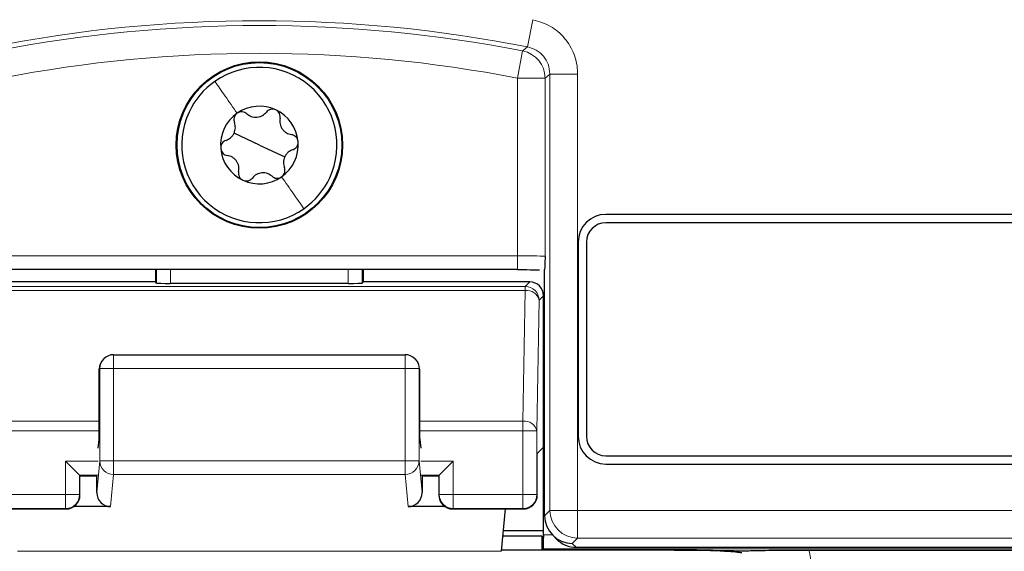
# Paper-space layout 'Blatt3' of a CAD drawing. Header units: millimetres. Extents: x 5 to 418, y 2 to 292.
# Tile 16 of 50: x 85.12 to 96.97, y 210.67 to 217.06. Entities that reach past the tile are written whole.
import ezdxf

# ---------------------------------------------------------------- set-up
doc = ezdxf.new("R2010")
doc.units = ezdxf.units.MM

psp = doc.layouts.new('Blatt3')

# ---------------------------------------------------------------- linework, layer by layer
at = {"color": 7, "linetype": 'Continuous', "lineweight": 18}
for p, q in [((91.2969, 217.0552), (91.2324, 216.7283)), ((91.173, 216.6804), (91.1095, 216.3532)), ((91.1095, 216.3532), (91.4427, 216.3532)), ((91.1095, 214.2188), (91.1095, 216.3532)), ((91.4427, 216.3532), (91.4427, 214.2102)), ((91.8344, 216.4013), (91.5011, 216.4013)), ((91.5011, 211.1598), (91.5011, 216.4013)), ((91.8344, 216.4013), (91.8344, 211.1598)), ((84.9042, 214.2188), (91.1095, 214.2188)), ((91.1095, 214.0521), (91.1095, 214.2188)), ((86.7707, 213.8899), (86.7707, 214.0521)), ((86.9373, 214.0521), (86.9373, 213.887)), ((89.0764, 213.887), (89.0764, 214.0521)), ((89.243, 214.0521), (89.243, 213.8899)), ((91.2038, 213.8504), (91.2579, 213.9045)), ((84.8099, 213.8504), (91.2038, 213.8504)), ((84.8099, 213.8016), (91.2038, 213.8016)), ((91.1764, 212.2313), (91.2038, 213.8016)), ((91.2038, 213.8016), (91.2038, 213.8504)), ((91.4245, 213.7378), (91.3704, 213.6837)), ((91.3704, 213.6837), (91.343, 212.1135)), ((86.254, 212.8629), (86.254, 213.0296)), ((89.7597, 212.8629), (89.7597, 213.0296)), ((86.0873, 212.8629), (86.0815, 212.8571)), ((86.0873, 211.7542), (86.0873, 212.8629)), ((86.0873, 212.8629), (86.254, 212.8629)), ((86.254, 212.8629), (86.254, 211.7542)), ((89.7597, 212.8629), (86.254, 212.8629)), ((89.7597, 211.7542), (89.7597, 212.8629)), ((89.7597, 212.8629), (89.9264, 212.8629)), ((89.9264, 212.8629), (89.9264, 211.7542)), ((89.9322, 212.8571), (89.9264, 212.8629)), ((84.8373, 212.2313), (86.0815, 212.2313)), ((89.9322, 212.2313), (91.1764, 212.2313)), ((91.1764, 212.1135), (91.1764, 212.2313)), ((84.8373, 212.1135), (86.0812, 212.1135)), ((89.9325, 212.1135), (91.1764, 212.1135)), ((91.1764, 211.3492), (91.1764, 212.1135)), ((91.343, 212.1135), (91.1764, 212.1135)), ((91.343, 212.1135), (91.343, 211.3492)), ((85.6764, 211.3492), (85.6764, 211.7492)), ((86.0669, 211.7492), (85.6764, 211.7492)), ((86.0506, 211.373), (86.0873, 211.7542)), ((86.0873, 211.7542), (86.254, 211.7542)), ((86.254, 211.7542), (89.7597, 211.7542)), ((86.254, 211.5902), (86.254, 211.7542)), ((89.7597, 211.7542), (89.9264, 211.7542)), ((89.7597, 211.5902), (89.7597, 211.7542)), ((89.9264, 211.7542), (89.9631, 211.373)), ((90.3373, 211.7492), (89.9468, 211.7492)), ((90.3373, 211.7492), (90.3373, 211.3492)), ((85.843, 211.5825), (85.843, 211.3492)), ((86.064, 211.5825), (85.843, 211.5825)), ((86.254, 211.5902), (86.2168, 211.2042)), ((89.7597, 211.5902), (86.254, 211.5902)), ((89.7969, 211.2042), (89.7597, 211.5902)), ((90.1707, 211.5825), (89.9496, 211.5825)), ((90.1707, 211.3492), (90.1707, 211.5825)), ((84.8373, 211.3492), (85.6764, 211.3492)), ((85.6764, 211.1825), (85.6764, 211.3492)), ((85.843, 211.3492), (85.6764, 211.3492)), ((85.843, 211.3492), (85.8494, 211.3428)), ((90.1643, 211.3428), (90.1707, 211.3492)), ((90.3373, 211.3492), (90.1707, 211.3492)), ((90.3373, 211.3492), (90.3373, 211.1825)), ((90.3373, 211.3492), (91.1764, 211.3492)), ((91.343, 211.3492), (91.1764, 211.3492)), ((91.1764, 211.1825), (91.1764, 211.3492)), ((91.343, 211.3492), (91.3494, 211.3428)), ((84.8373, 211.1825), (85.6764, 211.1825)), ((85.6827, 211.1762), (85.6764, 211.1825)), ((90.3373, 211.1825), (90.3309, 211.1762)), ((90.3373, 211.1825), (91.1764, 211.1825)), ((91.1827, 211.1762), (91.1764, 211.1825)), ((91.437, 211.0957), (91.5011, 211.1598)), ((91.5011, 211.1598), (91.8344, 211.1598)), ((91.8344, 211.1598), (98.1793, 211.1598)), ((91.8344, 210.8265), (91.8344, 211.1598)), ((91.4245, 210.8638), (91.5311, 210.8638)), ((91.8344, 210.8265), (91.7704, 210.7625)), ((98.1793, 210.8265), (91.8344, 210.8265)), ((90.9156, 210.6677), (85.0981, 210.6677)), ((98.3735, 210.6971), (91.4217, 210.6971)), ((91.7704, 210.7625), (91.8171, 210.7159))]:
    psp.add_line(p, q, dxfattribs=at)
at = {"color": 7, "linetype": 'Continuous', "lineweight": 25}
for p, q in [((88.0068, 215.5492), (87.7022, 215.6913)), ((88.0068, 215.5492), (88.3115, 215.407)), ((98.1735, 214.7159), (92.1735, 214.7159)), ((98.1735, 214.6159), (92.1735, 214.6159)), ((91.8402, 214.3825), (91.8402, 212.0492)), ((91.9402, 214.3825), (91.9402, 212.0492)), ((91.1095, 214.0521), (84.9042, 214.0521)), ((86.7561, 214.0521), (86.7561, 213.9045)), ((89.2576, 213.9045), (89.2576, 214.0521)), ((91.437, 211.0959), (91.437, 214.0528)), ((86.7561, 213.9045), (84.7558, 213.9045)), ((86.7707, 213.8899), (86.7561, 213.9045)), ((89.0764, 213.887), (86.9373, 213.887)), ((89.2576, 213.9045), (89.243, 213.8899)), ((91.2579, 213.9045), (89.2576, 213.9045)), ((91.4245, 211.9184), (91.4245, 213.7378)), ((86.254, 213.0296), (89.7597, 213.0296)), ((86.1361, 212.9808), (86.1311, 212.9758)), ((89.8826, 212.9758), (89.8776, 212.9808)), ((86.0815, 212.176), (86.0815, 212.8571)), ((89.9322, 212.8571), (89.9322, 212.176)), ((86.0669, 211.907), (86.079, 212.0112)), ((89.9347, 212.0112), (89.9468, 211.907)), ((91.4245, 211.9184), (91.3494, 211.8433)), ((91.3494, 211.3428), (91.3494, 211.8433)), ((91.4245, 210.8638), (91.4245, 211.9184)), ((85.6764, 211.7492), (85.843, 211.5825)), ((90.1707, 211.5825), (90.3373, 211.7492)), ((92.1735, 211.8159), (98.1735, 211.8159)), ((92.1735, 211.7159), (98.1735, 211.7159)), ((85.843, 211.5825), (85.8494, 211.5762)), ((85.8494, 211.3428), (85.8494, 211.5762)), ((86.0518, 211.5703), (85.8494, 211.5703)), ((86.0506, 211.373), (86.0506, 211.5703)), ((90.1643, 211.5703), (89.9619, 211.5703)), ((89.9631, 211.5703), (89.9631, 211.373)), ((90.1707, 211.5825), (90.1643, 211.5762)), ((90.1643, 211.5762), (90.1643, 211.3428)), ((84.8309, 211.1762), (85.6827, 211.1762)), ((86.2168, 211.2042), (85.7751, 211.2042)), ((90.2386, 211.2042), (89.7969, 211.2042)), ((90.3309, 211.1762), (91.1827, 211.1762)), ((90.9646, 211.1762), (90.9156, 210.6677)), ((91.437, 211.0957), (91.437, 211.0959)), ((90.9395, 210.9156), (91.4245, 210.9156)), ((91.4071, 210.851), (90.9333, 210.851)), ((91.4071, 210.6825), (91.4071, 210.851)), ((91.4245, 210.8336), (91.4071, 210.851)), ((91.4245, 210.8336), (91.4246, 210.8336)), ((91.5346, 210.8602), (91.5813, 210.8135)), ((91.4071, 210.6825), (90.9171, 210.6825)), ((91.4217, 210.6971), (91.4071, 210.6825)), ((92.9959, 210.6825), (91.4071, 210.6825)), ((91.8171, 210.7159), (98.5069, 210.7159)), ((94.6153, 210.6825), (98.3735, 210.6825))]:
    psp.add_line(p, q, dxfattribs=at)
at = {"color": 7, "linetype": 'Continuous', "lineweight": 18, "flags": 128}
for points in [[(91.173, 216.6804), (91.1848, 216.6899), (91.2324, 216.7283)], [(91.5011, 216.4013), (91.472, 216.3773), (91.4427, 216.3532)]]:
    psp.add_lwpolyline(points, dxfattribs=at)
at = {"color": 7, "linetype": 'Continuous', "lineweight": 25}
for radius in [1, 0.9907]:
    psp.add_circle((88.0068, 215.5492), radius, dxfattribs=at)
at = {"color": 7, "linetype": 'Continuous', "lineweight": 18}
for centre, radius, start, end in [((88.0068, 200.3825), 16.6609, 78.83718, 101.16282), ((88.0068, 200.3825), 16.6026, 79.00614, 100.99386), ((88.0068, 200.3825), 16.2693, 79.00614, 100.99386), ((91.1093, 216.3531), 0.3334, 0.01615, 78.98999), ((91.2037, 213.6837), 0.1667, 0.02044, 89.97956), ((91.2228, 213.6517), 0.1511, 12.23793, 97.22506), ((86.2539, 212.863), 0.1666, 135.00151, 180.01956), ((89.7598, 212.863), 0.1666, 359.98044, 44.99849), ((91.1954, 212.0815), 0.1511, 12.23793, 97.22506), ((86.2533, 211.7561), 0.1659, 180.67094, 270.24638), ((89.7604, 211.7561), 0.1659, 269.75362, 359.32906), ((85.6763, 211.3492), 0.1667, 270.02044, 359.97956), ((90.3374, 211.3492), 0.1667, 180.02044, 269.97956), ((91.1763, 211.3492), 0.1667, 270.02044, 359.97956), ((91.8345, 211.1599), 0.3334, 180.02044, 269.97956)]:
    psp.add_arc(centre, radius, start, end, dxfattribs=at)
at = {"color": 7, "linetype": 'Continuous', "lineweight": 25}
for centre, radius, start, end in [((88.0068, 215.5492), 0.9333, 334.98633, 124.98633), ((88.0068, 215.5492), 0.9333, 124.98633, 154.98633), ((88.0068, 215.5492), 0.4667, 64.98633, 124.98633), ((88.0068, 215.5492), 0.9333, 154.98633, 304.98633), ((88.0068, 215.5492), 0.4667, 124.98633, 184.98633), ((88.0068, 215.5492), 0.4667, 4.98633, 64.98633), ((88.0068, 215.5492), 0.4667, 304.98633, 4.98633), ((88.0068, 215.5492), 0.4667, 184.98633, 244.98633), ((88.0068, 215.5492), 0.4667, 244.98633, 304.98633), ((88.0068, 215.5492), 0.9333, 304.98633, 334.98633), ((92.1735, 214.3825), 0.3333, 90, 180), ((92.1735, 214.3825), 0.2333, 90, 180), ((86.254, 212.8629), 0.1667, 90, 135), ((89.7597, 212.8629), 0.1667, 45, 90), ((92.1735, 212.0492), 0.3333, 180, 270), ((92.1735, 212.0492), 0.2333, 180, 270), ((85.6827, 211.3429), 0.1667, 270.02044, 359.97956), ((90.331, 211.3429), 0.1667, 180.02044, 269.97956), ((91.1827, 211.3429), 0.1667, 270.02044, 359.97956)]:
    psp.add_arc(centre, radius, start, end, dxfattribs=at)
at = {"color": 7, "linetype": 'Continuous', "lineweight": 18}
for centre, major_axis, ratio, start_param, end_param in [((91.1095, 214.2101), (0.3333, 0), 0.0261826, 0.0174533, 1.5707963), ((93.805, 210.4807), (-0.5909, -0.5909), 0.9972647, 2.357564, 2.5991163)]:
    psp.add_ellipse(centre, major_axis=major_axis, ratio=ratio, start_param=start_param, end_param=end_param, dxfattribs=at)
at = {"color": 7, "linetype": 'Continuous', "lineweight": 25}
for centre, major_axis, ratio, start_param, end_param in [((86.9373, 213.8899), (0.1667, 0), 0.0174551, 3.1590459, 4.712389), ((89.0764, 213.8899), (0.1667, 0), 0.0174551, 4.712389, 6.265732), ((91.2579, 213.7378), (-0.1179, -0.1179), 0.9996955, 2.3563468, 3.9268385), ((86.2511, 212.86), (0.1572, 0.0651), 0.9756194, 1.9722982, 2.7400908), ((89.7626, 212.86), (0.1572, -0.0651), 0.9756194, 0.4015019, 1.1692945), ((86.2481, 212.8571), (0.1179, 0.1179), 0.9996955, 2.3385889, 2.3563468), ((89.7656, 212.8571), (0.1179, -0.1179), 0.9996955, 0.7852459, 0.8030037), ((86.0785, 212.176), (0, 0.1667), 0.0174551, 3.2911086, 4.712389), ((89.9352, 212.176), (0, 0.1667), 0.0174551, 1.5707963, 2.9920767), ((86.2173, 211.3735), (-0.0162, -0.1686), 0.9838215, 4.8099607, 6.3776443), ((89.7964, 211.3735), (-0.0162, 0.1686), 0.9838215, 3.0471336, 4.6148173), ((91.7704, 211.0958), (0.3334, 0), 0.9996955, 3.1418973, 4.712389), ((91.4216, 210.8638), (0, 0.1667), 0.0174551, 3.1590459, 4.5305121), ((91.4275, 210.8638), (0, 0.1667), 0.0174551, 1.5707963, 1.7526732), ((91.817, 211.0492), (0.2358, -0.2358), 0.9996955, 4.712389, 5.4979394)]:
    psp.add_ellipse(centre, major_axis=major_axis, ratio=ratio, start_param=start_param, end_param=end_param, dxfattribs=at)
at = {"color": 7, "linetype": 'Continuous', "lineweight": 18}
for points, knots in [([(91.8344, 216.4013), (91.8344, 216.4072), (91.8337, 216.4877), (91.8026, 216.6435), (91.6868, 216.8386), (91.5132, 216.99), (91.369, 217.0335), (91.2969, 217.0552)], [0, 0, 0, 0, 0.01936598, 0.26450854, 0.50965391, 0.75482762, 1, 1, 1, 1]), ([(91.2324, 216.7283), (91.2685, 216.7174), (91.3407, 216.6957), (91.4268, 216.62), (91.4887, 216.5198), (91.4969, 216.4418), (91.5011, 216.4013)], [0, 0, 0, 0, 0.2452657, 0.4904926, 0.7356895, 1, 1, 1, 1])]:
    psp.add_open_spline(points, degree=3, knots=knots, dxfattribs=at)
for points in [[(87.4717, 216.3139), (87.5119, 216.2564), (87.5924, 216.1414), (87.6903, 216.0015), (87.7393, 215.9315)], [(88.542, 214.7845), (88.5018, 214.842), (88.4213, 214.957), (88.3234, 215.0969), (88.2744, 215.1669)]]:
    psp.add_open_spline(points, degree=3, dxfattribs=at)
at = {"color": 7, "linetype": 'Continuous', "lineweight": 25}
for points, knots in [([(87.7393, 215.9315), (87.731, 215.9243), (87.7143, 215.91), (87.7012, 215.88), (87.6976, 215.8489), (87.7032, 215.8301), (87.706, 215.8206)], [0, 0, 0, 0, 0.2492338, 0.4997272, 0.7493458, 1, 1, 1, 1]), ([(87.8548, 215.9248), (87.8469, 215.9307), (87.8311, 215.9424), (87.8007, 215.9496), (87.7681, 215.9476), (87.7489, 215.9369), (87.7393, 215.9315)], [0, 0, 0, 0, 0.2508512, 0.4998193, 0.7499945, 1, 1, 1, 1]), ([(87.8548, 215.9248), (87.872, 215.9124), (87.8978, 215.8938), (87.9424, 215.8837), (87.9775, 215.8827), (88.012, 215.8897), (88.0543, 215.9073), (88.0767, 215.9302), (88.0915, 215.9454)], [0, 0, 0, 0, 0.2491389, 0.37427281, 0.4988786, 0.62396913, 0.74973421, 1, 1, 1, 1]), ([(88.2042, 215.9721), (88.1938, 215.9757), (88.173, 215.9829), (88.1406, 215.9793), (88.1118, 215.9669), (88.0983, 215.9526), (88.0915, 215.9454)], [0, 0, 0, 0, 0.2492337, 0.4997272, 0.7493456, 1, 1, 1, 1]), ([(88.2561, 215.8686), (88.2572, 215.8784), (88.2595, 215.8979), (88.2506, 215.9279), (88.2325, 215.9551), (88.2136, 215.9664), (88.2042, 215.9721)], [0, 0, 0, 0, 0.2508535, 0.4998224, 0.7499966, 1, 1, 1, 1]), ([(88.2561, 215.8686), (88.254, 215.8476), (88.2508, 215.8159), (88.2643, 215.7723), (88.281, 215.7414), (88.3043, 215.715), (88.3407, 215.6871), (88.3717, 215.6792), (88.3923, 215.674)], [0, 0, 0, 0, 0.2491414, 0.3742754, 0.4988808, 0.6239708, 0.7497353, 1, 1, 1, 1]), ([(87.6056, 215.6053), (87.6249, 215.614), (87.6539, 215.6271), (87.6849, 215.6606), (87.7033, 215.6905), (87.7145, 215.7239), (87.7205, 215.7694), (87.7118, 215.8001), (87.706, 215.8206)], [0, 0, 0, 0, 0.2490881, 0.3742197, 0.4988353, 0.623937, 0.7497132, 1, 1, 1, 1]), ([(88.4717, 215.5898), (88.4697, 215.6005), (88.4655, 215.6221), (88.4462, 215.6485), (88.421, 215.6671), (88.4019, 215.6717), (88.3923, 215.674)], [0, 0, 0, 0, 0.24923689, 0.49972717, 0.74934388, 1, 1, 1, 1]), ([(87.6056, 215.6053), (87.5965, 215.6014), (87.5785, 215.5936), (87.557, 215.5709), (87.5425, 215.5416), (87.5421, 215.5196), (87.5419, 215.5086)], [0, 0, 0, 0, 0.2507928, 0.4997404, 0.7499403, 1, 1, 1, 1]), ([(88.4081, 215.493), (88.4172, 215.497), (88.4352, 215.5048), (88.4567, 215.5275), (88.4712, 215.5567), (88.4716, 215.5787), (88.4717, 215.5898)], [0, 0, 0, 0, 0.25079279, 0.49974044, 0.74994026, 1, 1, 1, 1]), ([(87.5419, 215.5086), (87.544, 215.4979), (87.5482, 215.4763), (87.5675, 215.4499), (87.5927, 215.4313), (87.6118, 215.4267), (87.6214, 215.4244)], [0, 0, 0, 0, 0.2492369, 0.4997272, 0.7493439, 1, 1, 1, 1]), ([(87.7576, 215.2298), (87.7597, 215.2508), (87.7629, 215.2825), (87.7494, 215.3261), (87.7327, 215.357), (87.7094, 215.3833), (87.673, 215.4113), (87.642, 215.4192), (87.6214, 215.4244)], [0, 0, 0, 0, 0.2491414, 0.3742754, 0.4988808, 0.6239708, 0.7497353, 1, 1, 1, 1]), ([(88.4081, 215.493), (88.3888, 215.4844), (88.3598, 215.4713), (88.3288, 215.4378), (88.3104, 215.4079), (88.2992, 215.3745), (88.2932, 215.329), (88.3019, 215.2982), (88.3077, 215.2777)], [0, 0, 0, 0, 0.2490881, 0.3742197, 0.4988353, 0.623937, 0.7497132, 1, 1, 1, 1]), ([(88.2744, 215.1669), (88.2827, 215.174), (88.2994, 215.1884), (88.3125, 215.2183), (88.3161, 215.2494), (88.3105, 215.2683), (88.3077, 215.2777)], [0, 0, 0, 0, 0.2492338, 0.4997272, 0.74934584, 1, 1, 1, 1]), ([(87.7576, 215.2298), (87.7565, 215.22), (87.7542, 215.2004), (87.7631, 215.1704), (87.7812, 215.1433), (87.8001, 215.1319), (87.8095, 215.1263)], [0, 0, 0, 0, 0.2508535, 0.4998224, 0.7499966, 1, 1, 1, 1]), ([(88.1589, 215.1736), (88.1417, 215.186), (88.1159, 215.2046), (88.0713, 215.2146), (88.0362, 215.2157), (88.0017, 215.2087), (87.9593, 215.1911), (87.937, 215.1682), (87.9222, 215.153)], [0, 0, 0, 0, 0.2491389, 0.3742728, 0.4988786, 0.6239691, 0.7497342, 1, 1, 1, 1]), ([(88.1589, 215.1736), (88.1668, 215.1677), (88.1826, 215.156), (88.213, 215.1487), (88.2456, 215.1508), (88.2648, 215.1615), (88.2744, 215.1669)], [0, 0, 0, 0, 0.2508512, 0.4998193, 0.7499945, 1, 1, 1, 1]), ([(87.8095, 215.1263), (87.8199, 215.1227), (87.8407, 215.1155), (87.8731, 215.1191), (87.9019, 215.1315), (87.9154, 215.1458), (87.9222, 215.153)], [0, 0, 0, 0, 0.2492337, 0.4997272, 0.7493456, 1, 1, 1, 1]), ([(91.4427, 214.2102), (91.4427, 214.2098), (91.4422, 214.1885), (91.4411, 214.1462), (91.4396, 214.0981), (91.4382, 214.0661), (91.4374, 214.0573), (91.437, 214.0528)], [0, 0, 0, 0, 0.0057511, 0.3096842, 0.615014, 0.8055474, 1, 1, 1, 1]), ([(91.1095, 214.0521), (91.1486, 214.0521), (91.2437, 214.052), (91.3273, 214.0512), (91.3765, 214.0507)], [0, 0, 0, 0, 0.41135827, 1, 1, 1, 1]), ([(92.9959, 210.6825), (93.0797, 210.6824), (93.2472, 210.6821), (93.4583, 210.6799), (93.5968, 210.6776), (93.6912, 210.6757), (93.7434, 210.6745), (93.7889, 210.6741), (93.8091, 210.6741), (93.831, 210.6741), (93.877, 210.6747), (94.0008, 210.6774), (94.2015, 210.6809), (94.4639, 210.6824), (94.5812, 210.6825), (94.6153, 210.6825)], [0, 0, 0, 0, 0.1285765, 0.2567737, 0.3662028, 0.4233865, 0.4807326, 0.4926999, 0.5020936, 0.5114973, 0.5265389, 0.585134, 0.819275, 0.9475433, 1, 1, 1, 1]), ([(93.8073, 210.6494), (93.8069, 210.6495), (93.7986, 210.6503), (93.7582, 210.6545), (93.6623, 210.6635), (93.4868, 210.6738), (93.2442, 210.6812), (93.0787, 210.6821), (92.9959, 210.6825)], [0, 0, 0, 0, 0.0027454, 0.0508083, 0.2457499, 0.5449065, 0.7722037, 1, 1, 1, 1])]:
    psp.add_open_spline(points, degree=3, knots=knots, dxfattribs=at)

doc.saveas('drawing.dxf')
